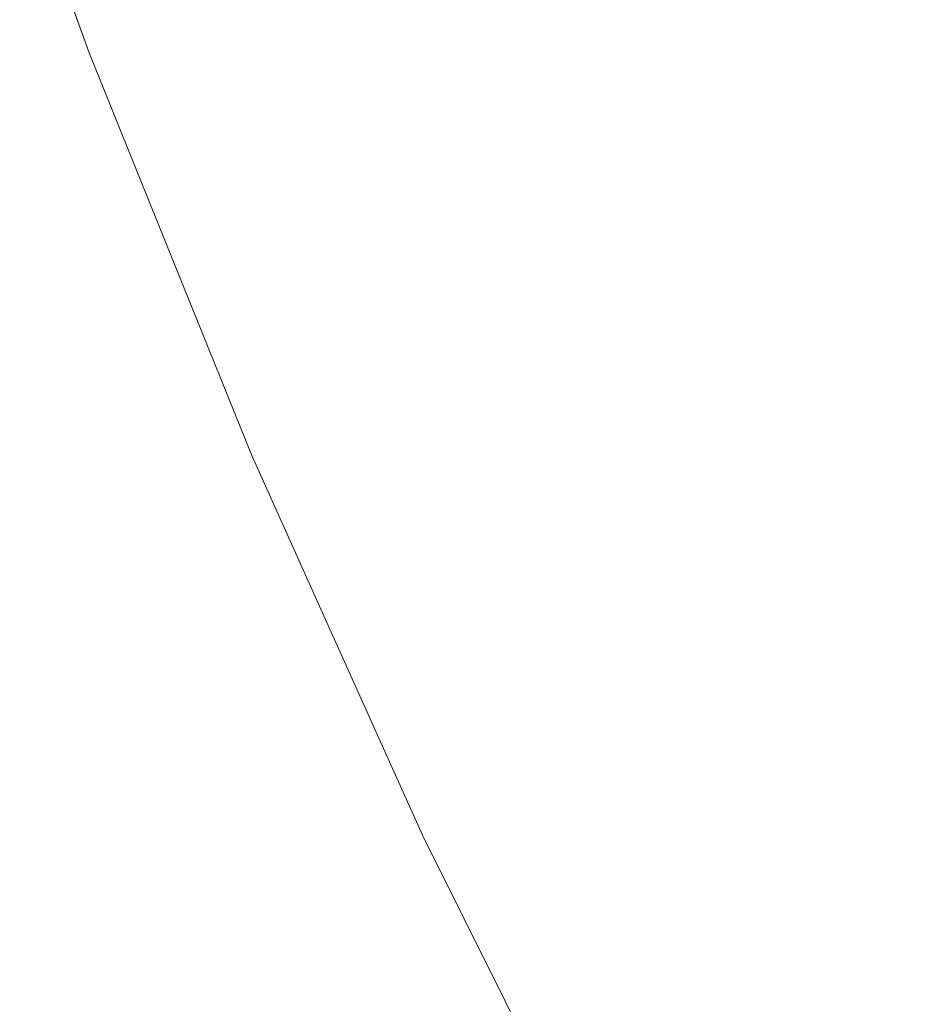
# Model space of a CAD drawing. Header units: centimetres. Extents: x -17.1 to 18.2, y 4.2 to 6.
# Tile 4 of 256: x -17.07843 to -17.06877, y 4.24019 to 4.25065. Entities that reach past the tile are written whole.
import ezdxf

# ---------------------------------------------------------------- set-up
doc = ezdxf.new("R2010")
doc.units = ezdxf.units.CM
doc.header["$LTSCALE"] = 2.54
doc.layers.add('Lucido design-1', color=7, linetype='Continuous')

# ---------------------------------------------------------------- blocks, each defined once
blk = doc.blocks.new('Gruppo-3-1')
at = {"color": 7, "linetype": 'Continuous', "lineweight": 9}
for points, invisible_edges in [([(-17.074713, 4.250297, -2276.29459), (-17.07421, 4.250758, -2276.291665), (-17.075684, 4.254624, -2276.291665), (-17.076201, 4.254199, -2276.29459)], 15), ([(-17.076201, 4.254199, -2276.94975), (-17.075684, 4.254624, -2276.952675), (-17.07421, 4.250758, -2276.952675), (-17.074713, 4.250297, -2276.94975)], 15), ([(-17.076201, 4.254199, -2276.29459), (-17.076667, 4.253815, -2276.297555), (-17.075166, 4.249881, -2276.297555), (-17.074713, 4.250297, -2276.29459)], 15), ([(-17.074713, 4.250297, -2276.94975), (-17.075166, 4.249881, -2276.946785), (-17.076667, 4.253815, -2276.946785), (-17.076201, 4.254199, -2276.94975)], 15), ([(-17.075569, 4.249511, -2276.300554), (-17.075166, 4.249881, -2276.297555), (-17.076667, 4.253815, -2276.297555), (-17.077081, 4.253474, -2276.300554)], 15), ([(-17.077081, 4.253474, -2276.943786), (-17.076667, 4.253815, -2276.946785), (-17.075166, 4.249881, -2276.946785), (-17.075569, 4.249511, -2276.943786)], 15), ([(-17.077081, 4.253474, -2276.300554), (-17.077443, 4.253176, -2276.303583), (-17.075921, 4.249188, -2276.303583), (-17.075569, 4.249511, -2276.300554)], 15), ([(-17.075569, 4.249511, -2276.943786), (-17.075921, 4.249188, -2276.940757), (-17.077443, 4.253176, -2276.940757), (-17.077081, 4.253474, -2276.943786)], 15), ([(-17.076221, 4.248913, -2276.30664), (-17.075921, 4.249188, -2276.303583), (-17.077443, 4.253176, -2276.303583), (-17.077751, 4.252923, -2276.30664)], 15), ([(-17.077751, 4.252923, -2276.9377), (-17.077443, 4.253176, -2276.940757), (-17.075921, 4.249188, -2276.940757), (-17.076221, 4.248913, -2276.9377)], 15), ([(-17.070977, 4.251184, -2276.280418), (-17.071738, 4.253026, -2276.280418), (-17.072422, 4.252399, -2276.283155), (-17.071651, 4.250532, -2276.283155)], 15), ([(-17.071651, 4.250532, -2276.961185), (-17.072422, 4.252399, -2276.961185), (-17.071738, 4.253026, -2276.963922), (-17.070977, 4.251184, -2276.963922)], 15), ([(-17.077751, 4.252923, -2276.30664), (-17.078004, 4.252714, -2276.309719), (-17.076467, 4.248687, -2276.309719), (-17.076221, 4.248913, -2276.30664)], 15), ([(-17.076221, 4.248913, -2276.9377), (-17.076467, 4.248687, -2276.934621), (-17.078004, 4.252714, -2276.934621), (-17.077751, 4.252923, -2276.9377)], 15), ([(-17.076659, 4.248511, -2276.312816), (-17.076467, 4.248687, -2276.309719), (-17.078004, 4.252714, -2276.309719), (-17.078201, 4.252552, -2276.312816)], 15), ([(-17.078201, 4.252552, -2276.931524), (-17.078004, 4.252714, -2276.934621), (-17.076467, 4.248687, -2276.934621), (-17.076659, 4.248511, -2276.931524)], 15), ([(-17.070263, 4.251875, -2276.277736), (-17.069473, 4.250063, -2276.277736), (-17.068732, 4.250819, -2276.275111), (-17.06951, 4.252604, -2276.275111)], 15), ([(-17.06951, 4.252604, -2276.969229), (-17.068732, 4.250819, -2276.969229), (-17.069473, 4.250063, -2276.966604), (-17.070263, 4.251875, -2276.966604)], 15), ([(-17.078201, 4.252552, -2276.312816), (-17.078343, 4.252435, -2276.315926), (-17.076797, 4.248385, -2276.315926), (-17.076659, 4.248511, -2276.312816)], 15), ([(-17.076659, 4.248511, -2276.931524), (-17.076797, 4.248385, -2276.928414), (-17.078343, 4.252435, -2276.928414), (-17.078201, 4.252552, -2276.931524)], 15), ([(-17.078428, 4.252365, -2276.319046), (-17.078434, 4.25235, -2276.32217), (-17.077695, 4.250292, -2276.32217)], 9), ([(-17.077695, 4.250292, -2276.92217), (-17.078434, 4.25235, -2276.92217), (-17.078428, 4.252365, -2276.925294)], 10), ([(-17.07688, 4.248309, -2276.319046), (-17.076797, 4.248385, -2276.315926), (-17.078343, 4.252435, -2276.315926), (-17.078428, 4.252365, -2276.319046)], 15), ([(-17.078428, 4.252365, -2276.925294), (-17.078343, 4.252435, -2276.928414), (-17.076797, 4.248385, -2276.928414), (-17.07688, 4.248309, -2276.925294)], 15), ([(-17.077695, 4.250292, -2276.32217), (-17.07688, 4.248309, -2276.319046), (-17.078428, 4.252365, -2276.319046)], 11), ([(-17.078428, 4.252365, -2276.925294), (-17.07688, 4.248309, -2276.925294), (-17.077695, 4.250292, -2276.92217)], 11), ([(-17.071651, 4.250532, -2276.283155), (-17.072422, 4.252399, -2276.283155), (-17.073063, 4.25181, -2276.285944), (-17.072282, 4.249921, -2276.285944)], 15), ([(-17.072282, 4.249921, -2276.958396), (-17.073063, 4.25181, -2276.958396), (-17.072422, 4.252399, -2276.961185), (-17.071651, 4.250532, -2276.961185)], 15), ([(-17.078434, 4.25235, -2276.92217), (-17.077695, 4.250292, -2276.92217), (-17.077695, 4.250292, -2276.32217), (-17.078434, 4.25235, -2276.32217)], 10), ([(-17.070977, 4.251184, -2276.280418), (-17.070176, 4.249346, -2276.280418), (-17.069473, 4.250063, -2276.277736), (-17.070263, 4.251875, -2276.277736)], 15), ([(-17.070263, 4.251875, -2276.966604), (-17.069473, 4.250063, -2276.966604), (-17.070176, 4.249346, -2276.963922), (-17.070977, 4.251184, -2276.963922)], 15), ([(-17.072282, 4.249921, -2276.285944), (-17.073063, 4.25181, -2276.285944), (-17.07366, 4.251263, -2276.288781), (-17.07287, 4.249352, -2276.288781)], 15), ([(-17.07287, 4.249352, -2276.955559), (-17.07366, 4.251263, -2276.955559), (-17.073063, 4.25181, -2276.958396), (-17.072282, 4.249921, -2276.958396)], 15), ([(-17.07287, 4.249352, -2276.288781), (-17.07366, 4.251263, -2276.288781), (-17.07421, 4.250758, -2276.291665), (-17.073412, 4.248828, -2276.291665)], 15), ([(-17.073412, 4.248828, -2276.952675), (-17.07421, 4.250758, -2276.952675), (-17.07366, 4.251263, -2276.955559), (-17.07287, 4.249352, -2276.955559)], 15), ([(-17.071651, 4.250532, -2276.283155), (-17.070839, 4.24867, -2276.283155), (-17.070176, 4.249346, -2276.280418), (-17.070977, 4.251184, -2276.280418)], 15), ([(-17.070977, 4.251184, -2276.963922), (-17.070176, 4.249346, -2276.963922), (-17.070839, 4.24867, -2276.961185), (-17.071651, 4.250532, -2276.961185)], 15), ([(-17.067915, 4.249041, -2276.275111), (-17.068732, 4.250819, -2276.275111), (-17.069473, 4.250063, -2276.277736), (-17.068643, 4.248257, -2276.277736)], 15), ([(-17.068643, 4.248257, -2276.966604), (-17.069473, 4.250063, -2276.966604), (-17.068732, 4.250819, -2276.969229), (-17.067915, 4.249041, -2276.969229)], 15), ([(-17.073412, 4.248828, -2276.291665), (-17.07421, 4.250758, -2276.291665), (-17.074713, 4.250297, -2276.29459), (-17.073907, 4.248349, -2276.29459)], 15), ([(-17.073907, 4.248349, -2276.94975), (-17.074713, 4.250297, -2276.94975), (-17.07421, 4.250758, -2276.952675), (-17.073412, 4.248828, -2276.952675)], 15), ([(-17.072282, 4.249921, -2276.285944), (-17.071461, 4.248036, -2276.285944), (-17.070839, 4.24867, -2276.283155), (-17.071651, 4.250532, -2276.283155)], 15), ([(-17.071651, 4.250532, -2276.961185), (-17.070839, 4.24867, -2276.961185), (-17.071461, 4.248036, -2276.958396), (-17.072282, 4.249921, -2276.958396)], 15), ([(-17.077695, 4.250292, -2276.32217), (-17.076887, 4.248292, -2276.32217), (-17.07688, 4.248309, -2276.319046)], 10), ([(-17.076887, 4.248292, -2276.32217), (-17.077695, 4.250292, -2276.32217), (-17.077695, 4.250292, -2276.92217), (-17.076887, 4.248292, -2276.92217)], 10), ([(-17.07688, 4.248309, -2276.925294), (-17.076887, 4.248292, -2276.92217), (-17.077695, 4.250292, -2276.92217)], 9), ([(-17.073907, 4.248349, -2276.29459), (-17.074713, 4.250297, -2276.29459), (-17.075166, 4.249881, -2276.297555), (-17.074354, 4.247916, -2276.297555)], 15), ([(-17.074354, 4.247916, -2276.946785), (-17.075166, 4.249881, -2276.946785), (-17.074713, 4.250297, -2276.94975), (-17.073907, 4.248349, -2276.94975)], 15), ([(-17.068643, 4.248257, -2276.277736), (-17.069473, 4.250063, -2276.277736), (-17.070176, 4.249346, -2276.280418), (-17.069335, 4.247515, -2276.280418)], 15), ([(-17.069335, 4.247515, -2276.963922), (-17.070176, 4.249346, -2276.963922), (-17.069473, 4.250063, -2276.966604), (-17.068643, 4.248257, -2276.966604)], 15), ([(-17.074354, 4.247916, -2276.297555), (-17.075166, 4.249881, -2276.297555), (-17.075569, 4.249511, -2276.300554), (-17.074751, 4.247532, -2276.300554)], 15), ([(-17.074751, 4.247532, -2276.943786), (-17.075569, 4.249511, -2276.943786), (-17.075166, 4.249881, -2276.946785), (-17.074354, 4.247916, -2276.946785)], 15), ([(-17.07287, 4.249352, -2276.288781), (-17.072039, 4.247446, -2276.288781), (-17.071461, 4.248036, -2276.285944), (-17.072282, 4.249921, -2276.285944)], 15), ([(-17.072282, 4.249921, -2276.958396), (-17.071461, 4.248036, -2276.958396), (-17.072039, 4.247446, -2276.955559), (-17.07287, 4.249352, -2276.955559)], 15), ([(-17.074751, 4.247532, -2276.300554), (-17.075569, 4.249511, -2276.300554), (-17.075921, 4.249188, -2276.303583), (-17.075098, 4.247196, -2276.303583)], 15), ([(-17.075098, 4.247196, -2276.940757), (-17.075921, 4.249188, -2276.940757), (-17.075569, 4.249511, -2276.943786), (-17.074751, 4.247532, -2276.943786)], 15), ([(-17.073412, 4.248828, -2276.291665), (-17.072572, 4.246902, -2276.291665), (-17.072039, 4.247446, -2276.288781), (-17.07287, 4.249352, -2276.288781)], 15), ([(-17.07287, 4.249352, -2276.955559), (-17.072039, 4.247446, -2276.955559), (-17.072572, 4.246902, -2276.952675), (-17.073412, 4.248828, -2276.952675)], 15), ([(-17.069335, 4.247515, -2276.280418), (-17.070176, 4.249346, -2276.280418), (-17.070839, 4.24867, -2276.283155), (-17.069987, 4.246814, -2276.283155)], 15), ([(-17.069987, 4.246814, -2276.961185), (-17.070839, 4.24867, -2276.961185), (-17.070176, 4.249346, -2276.963922), (-17.069335, 4.247515, -2276.963922)], 15), ([(-17.075098, 4.247196, -2276.303583), (-17.075921, 4.249188, -2276.303583), (-17.076221, 4.248913, -2276.30664), (-17.075393, 4.246911, -2276.30664)], 15), ([(-17.075393, 4.246911, -2276.9377), (-17.076221, 4.248913, -2276.9377), (-17.075921, 4.249188, -2276.940757), (-17.075098, 4.247196, -2276.940757)], 15), ([(-17.075393, 4.246911, -2276.30664), (-17.076221, 4.248913, -2276.30664), (-17.076467, 4.248687, -2276.309719), (-17.075636, 4.246676, -2276.309719)], 15), ([(-17.075636, 4.246676, -2276.934621), (-17.076467, 4.248687, -2276.934621), (-17.076221, 4.248913, -2276.9377), (-17.075393, 4.246911, -2276.9377)], 15), ([(-17.073907, 4.248349, -2276.29459), (-17.07306, 4.246404, -2276.29459), (-17.072572, 4.246902, -2276.291665), (-17.073412, 4.248828, -2276.291665)], 15), ([(-17.073412, 4.248828, -2276.952675), (-17.072572, 4.246902, -2276.952675), (-17.07306, 4.246404, -2276.94975), (-17.073907, 4.248349, -2276.94975)], 15), ([(-17.075636, 4.246676, -2276.309719), (-17.076467, 4.248687, -2276.309719), (-17.076659, 4.248511, -2276.312816), (-17.075825, 4.246493, -2276.312816)], 15), ([(-17.075825, 4.246493, -2276.931524), (-17.076659, 4.248511, -2276.931524), (-17.076467, 4.248687, -2276.934621), (-17.075636, 4.246676, -2276.934621)], 15), ([(-17.069987, 4.246814, -2276.283155), (-17.070839, 4.24867, -2276.283155), (-17.071461, 4.248036, -2276.285944), (-17.070598, 4.246157, -2276.285944)], 15), ([(-17.070598, 4.246157, -2276.958396), (-17.071461, 4.248036, -2276.958396), (-17.070839, 4.24867, -2276.961185), (-17.069987, 4.246814, -2276.961185)], 15), ([(-17.075825, 4.246493, -2276.312816), (-17.076659, 4.248511, -2276.312816), (-17.076797, 4.248385, -2276.315926), (-17.075961, 4.246361, -2276.315926)], 15), ([(-17.075961, 4.246361, -2276.928414), (-17.076797, 4.248385, -2276.928414), (-17.076659, 4.248511, -2276.931524), (-17.075825, 4.246493, -2276.931524)], 15), ([(-17.076042, 4.246282, -2276.319046), (-17.07688, 4.248309, -2276.319046), (-17.076887, 4.248292, -2276.32217), (-17.075967, 4.246015, -2276.32217)], 11), ([(-17.075967, 4.246015, -2276.92217), (-17.076887, 4.248292, -2276.92217), (-17.07688, 4.248309, -2276.925294), (-17.076042, 4.246282, -2276.925294)], 14), ([(-17.076887, 4.248292, -2276.92217), (-17.075967, 4.246015, -2276.92217), (-17.075967, 4.246015, -2276.32217), (-17.076887, 4.248292, -2276.32217)], 10), ([(-17.075961, 4.246361, -2276.315926), (-17.076797, 4.248385, -2276.315926), (-17.07688, 4.248309, -2276.319046), (-17.076042, 4.246282, -2276.319046)], 15), ([(-17.076042, 4.246282, -2276.925294), (-17.07688, 4.248309, -2276.925294), (-17.076797, 4.248385, -2276.928414), (-17.075961, 4.246361, -2276.928414)], 15), ([(-17.074354, 4.247916, -2276.297555), (-17.0735, 4.245956, -2276.297555), (-17.07306, 4.246404, -2276.29459), (-17.073907, 4.248349, -2276.29459)], 15), ([(-17.073907, 4.248349, -2276.94975), (-17.07306, 4.246404, -2276.94975), (-17.0735, 4.245956, -2276.946785), (-17.074354, 4.247916, -2276.946785)], 15), ([(-17.069335, 4.247515, -2276.280418), (-17.068453, 4.245692, -2276.280418), (-17.067774, 4.246461, -2276.277736), (-17.068643, 4.248257, -2276.277736)], 15), ([(-17.068643, 4.248257, -2276.966604), (-17.067774, 4.246461, -2276.966604), (-17.068453, 4.245692, -2276.963922), (-17.069335, 4.247515, -2276.963922)], 15), ([(-17.070598, 4.246157, -2276.285944), (-17.071461, 4.248036, -2276.285944), (-17.072039, 4.247446, -2276.288781), (-17.071166, 4.245546, -2276.288781)], 15), ([(-17.071166, 4.245546, -2276.955559), (-17.072039, 4.247446, -2276.955559), (-17.071461, 4.248036, -2276.958396), (-17.070598, 4.246157, -2276.958396)], 15), ([(-17.074751, 4.247532, -2276.300554), (-17.073891, 4.245557, -2276.300554), (-17.0735, 4.245956, -2276.297555), (-17.074354, 4.247916, -2276.297555)], 15), ([(-17.074354, 4.247916, -2276.946785), (-17.0735, 4.245956, -2276.946785), (-17.073891, 4.245557, -2276.943786), (-17.074751, 4.247532, -2276.943786)], 15), ([(-17.075098, 4.247196, -2276.303583), (-17.074232, 4.245209, -2276.303583), (-17.073891, 4.245557, -2276.300554), (-17.074751, 4.247532, -2276.300554)], 15), ([(-17.074751, 4.247532, -2276.943786), (-17.073891, 4.245557, -2276.943786), (-17.074232, 4.245209, -2276.940757), (-17.075098, 4.247196, -2276.940757)], 15), ([(-17.071166, 4.245546, -2276.288781), (-17.072039, 4.247446, -2276.288781), (-17.072572, 4.246902, -2276.291665), (-17.071691, 4.244982, -2276.291665)], 15), ([(-17.071691, 4.244982, -2276.952675), (-17.072572, 4.246902, -2276.952675), (-17.072039, 4.247446, -2276.955559), (-17.071166, 4.245546, -2276.955559)], 15), ([(-17.069987, 4.246814, -2276.283155), (-17.069093, 4.244967, -2276.283155), (-17.068453, 4.245692, -2276.280418), (-17.069335, 4.247515, -2276.280418)], 15), ([(-17.069335, 4.247515, -2276.963922), (-17.068453, 4.245692, -2276.963922), (-17.069093, 4.244967, -2276.961185), (-17.069987, 4.246814, -2276.961185)], 15), ([(-17.075393, 4.246911, -2276.30664), (-17.074522, 4.244913, -2276.30664), (-17.074232, 4.245209, -2276.303583), (-17.075098, 4.247196, -2276.303583)], 15), ([(-17.075098, 4.247196, -2276.940757), (-17.074232, 4.245209, -2276.940757), (-17.074522, 4.244913, -2276.9377), (-17.075393, 4.246911, -2276.9377)], 15), ([(-17.075636, 4.246676, -2276.309719), (-17.074761, 4.244669, -2276.309719), (-17.074522, 4.244913, -2276.30664), (-17.075393, 4.246911, -2276.30664)], 15), ([(-17.075393, 4.246911, -2276.9377), (-17.074522, 4.244913, -2276.9377), (-17.074761, 4.244669, -2276.934621), (-17.075636, 4.246676, -2276.934621)], 15), ([(-17.071691, 4.244982, -2276.291665), (-17.072572, 4.246902, -2276.291665), (-17.07306, 4.246404, -2276.29459), (-17.07217, 4.244467, -2276.29459)], 15), ([(-17.07217, 4.244467, -2276.94975), (-17.07306, 4.246404, -2276.94975), (-17.072572, 4.246902, -2276.952675), (-17.071691, 4.244982, -2276.952675)], 15), ([(-17.070598, 4.246157, -2276.285944), (-17.069693, 4.244287, -2276.285944), (-17.069093, 4.244967, -2276.283155), (-17.069987, 4.246814, -2276.283155)], 15), ([(-17.069987, 4.246814, -2276.961185), (-17.069093, 4.244967, -2276.961185), (-17.069693, 4.244287, -2276.958396), (-17.070598, 4.246157, -2276.958396)], 15), ([(-17.075825, 4.246493, -2276.312816), (-17.074948, 4.244479, -2276.312816), (-17.074761, 4.244669, -2276.309719), (-17.075636, 4.246676, -2276.309719)], 15), ([(-17.075636, 4.246676, -2276.934621), (-17.074761, 4.244669, -2276.934621), (-17.074948, 4.244479, -2276.931524), (-17.075825, 4.246493, -2276.931524)], 15), ([(-17.075961, 4.246361, -2276.315926), (-17.075081, 4.244343, -2276.315926), (-17.074948, 4.244479, -2276.312816), (-17.075825, 4.246493, -2276.312816)], 15), ([(-17.075825, 4.246493, -2276.931524), (-17.074948, 4.244479, -2276.931524), (-17.075081, 4.244343, -2276.928414), (-17.075961, 4.246361, -2276.928414)], 15), ([(-17.07217, 4.244467, -2276.29459), (-17.07306, 4.246404, -2276.29459), (-17.0735, 4.245956, -2276.297555), (-17.072602, 4.244002, -2276.297555)], 15), ([(-17.072602, 4.244002, -2276.946785), (-17.0735, 4.245956, -2276.946785), (-17.07306, 4.246404, -2276.94975), (-17.07217, 4.244467, -2276.94975)], 15), ([(-17.076042, 4.246282, -2276.319046), (-17.075161, 4.244261, -2276.319046), (-17.075081, 4.244343, -2276.315926), (-17.075961, 4.246361, -2276.315926)], 15), ([(-17.075961, 4.246361, -2276.928414), (-17.075081, 4.244343, -2276.928414), (-17.075161, 4.244261, -2276.925294), (-17.076042, 4.246282, -2276.925294)], 15), ([(-17.075161, 4.244261, -2276.319046), (-17.076042, 4.246282, -2276.319046), (-17.075967, 4.246015, -2276.32217)], 11), ([(-17.075967, 4.246015, -2276.92217), (-17.076042, 4.246282, -2276.925294), (-17.075161, 4.244261, -2276.925294)], 11), ([(-17.071166, 4.245546, -2276.288781), (-17.070251, 4.243655, -2276.288781), (-17.069693, 4.244287, -2276.285944), (-17.070598, 4.246157, -2276.285944)], 15), ([(-17.070598, 4.246157, -2276.958396), (-17.069693, 4.244287, -2276.958396), (-17.070251, 4.243655, -2276.955559), (-17.071166, 4.245546, -2276.955559)], 15), ([(-17.075967, 4.246015, -2276.32217), (-17.075169, 4.244242, -2276.32217), (-17.075161, 4.244261, -2276.319046)], 10), ([(-17.075169, 4.244242, -2276.32217), (-17.075967, 4.246015, -2276.32217), (-17.075967, 4.246015, -2276.92217), (-17.075169, 4.244242, -2276.92217)], 10), ([(-17.075161, 4.244261, -2276.925294), (-17.075169, 4.244242, -2276.92217), (-17.075967, 4.246015, -2276.92217)], 9), ([(-17.072602, 4.244002, -2276.297555), (-17.0735, 4.245956, -2276.297555), (-17.073891, 4.245557, -2276.300554), (-17.072987, 4.243589, -2276.300554)], 15), ([(-17.072987, 4.243589, -2276.943786), (-17.073891, 4.245557, -2276.943786), (-17.0735, 4.245956, -2276.946785), (-17.072602, 4.244002, -2276.946785)], 15), ([(-17.067529, 4.243881, -2276.280418), (-17.068453, 4.245692, -2276.280418), (-17.069093, 4.244967, -2276.283155), (-17.068157, 4.243132, -2276.283155)], 15), ([(-17.068157, 4.243132, -2276.961185), (-17.069093, 4.244967, -2276.961185), (-17.068453, 4.245692, -2276.963922), (-17.067529, 4.243881, -2276.963922)], 15), ([(-17.072987, 4.243589, -2276.300554), (-17.073891, 4.245557, -2276.300554), (-17.074232, 4.245209, -2276.303583), (-17.073322, 4.243228, -2276.303583)], 15), ([(-17.073322, 4.243228, -2276.940757), (-17.074232, 4.245209, -2276.940757), (-17.073891, 4.245557, -2276.943786), (-17.072987, 4.243589, -2276.943786)], 15), ([(-17.071691, 4.244982, -2276.291665), (-17.070766, 4.243072, -2276.291665), (-17.070251, 4.243655, -2276.288781), (-17.071166, 4.245546, -2276.288781)], 15), ([(-17.071166, 4.245546, -2276.955559), (-17.070251, 4.243655, -2276.955559), (-17.070766, 4.243072, -2276.952675), (-17.071691, 4.244982, -2276.952675)], 15), ([(-17.073322, 4.243228, -2276.303583), (-17.074232, 4.245209, -2276.303583), (-17.074522, 4.244913, -2276.30664), (-17.073608, 4.242921, -2276.30664)], 15), ([(-17.073608, 4.242921, -2276.9377), (-17.074522, 4.244913, -2276.9377), (-17.074232, 4.245209, -2276.940757), (-17.073322, 4.243228, -2276.940757)], 15), ([(-17.07217, 4.244467, -2276.29459), (-17.071237, 4.242539, -2276.29459), (-17.070766, 4.243072, -2276.291665), (-17.071691, 4.244982, -2276.291665)], 15), ([(-17.071691, 4.244982, -2276.952675), (-17.070766, 4.243072, -2276.952675), (-17.071237, 4.242539, -2276.94975), (-17.07217, 4.244467, -2276.94975)], 15), ([(-17.068157, 4.243132, -2276.283155), (-17.069093, 4.244967, -2276.283155), (-17.069693, 4.244287, -2276.285944), (-17.068746, 4.24243, -2276.285944)], 15), ([(-17.068746, 4.24243, -2276.958396), (-17.069693, 4.244287, -2276.958396), (-17.069093, 4.244967, -2276.961185), (-17.068157, 4.243132, -2276.961185)], 15), ([(-17.073608, 4.242921, -2276.30664), (-17.074522, 4.244913, -2276.30664), (-17.074761, 4.244669, -2276.309719), (-17.073842, 4.242669, -2276.309719)], 15), ([(-17.073842, 4.242669, -2276.934621), (-17.074761, 4.244669, -2276.934621), (-17.074522, 4.244913, -2276.9377), (-17.073608, 4.242921, -2276.9377)], 15), ([(-17.073842, 4.242669, -2276.309719), (-17.074761, 4.244669, -2276.309719), (-17.074948, 4.244479, -2276.312816), (-17.074026, 4.242472, -2276.312816)], 15), ([(-17.074026, 4.242472, -2276.931524), (-17.074948, 4.244479, -2276.931524), (-17.074761, 4.244669, -2276.934621), (-17.073842, 4.242669, -2276.934621)], 15), ([(-17.074026, 4.242472, -2276.312816), (-17.074948, 4.244479, -2276.312816), (-17.075081, 4.244343, -2276.315926), (-17.074157, 4.242331, -2276.315926)], 15), ([(-17.074157, 4.242331, -2276.928414), (-17.075081, 4.244343, -2276.928414), (-17.074948, 4.244479, -2276.931524), (-17.074026, 4.242472, -2276.931524)], 15), ([(-17.072602, 4.244002, -2276.297555), (-17.071661, 4.242058, -2276.297555), (-17.071237, 4.242539, -2276.29459), (-17.07217, 4.244467, -2276.29459)], 15), ([(-17.07217, 4.244467, -2276.94975), (-17.071237, 4.242539, -2276.94975), (-17.071661, 4.242058, -2276.946785), (-17.072602, 4.244002, -2276.946785)], 15), ([(-17.074157, 4.242331, -2276.315926), (-17.075081, 4.244343, -2276.315926), (-17.075161, 4.244261, -2276.319046), (-17.074236, 4.242246, -2276.319046)], 15), ([(-17.074236, 4.242246, -2276.925294), (-17.075161, 4.244261, -2276.925294), (-17.075081, 4.244343, -2276.928414), (-17.074157, 4.242331, -2276.928414)], 15), ([(-17.074236, 4.242246, -2276.319046), (-17.075161, 4.244261, -2276.319046), (-17.075169, 4.244242, -2276.32217), (-17.074152, 4.241985, -2276.32217)], 11), ([(-17.074152, 4.241985, -2276.92217), (-17.075169, 4.244242, -2276.92217), (-17.075161, 4.244261, -2276.925294), (-17.074236, 4.242246, -2276.925294)], 14), ([(-17.075169, 4.244242, -2276.92217), (-17.074152, 4.241985, -2276.92217), (-17.074152, 4.241985, -2276.32217), (-17.075169, 4.244242, -2276.32217)], 10), ([(-17.068746, 4.24243, -2276.285944), (-17.069693, 4.244287, -2276.285944), (-17.070251, 4.243655, -2276.288781), (-17.069293, 4.241776, -2276.288781)], 15), ([(-17.069293, 4.241776, -2276.955559), (-17.070251, 4.243655, -2276.955559), (-17.069693, 4.244287, -2276.958396), (-17.068746, 4.24243, -2276.958396)], 15), ([(-17.072987, 4.243589, -2276.300554), (-17.072039, 4.241631, -2276.300554), (-17.071661, 4.242058, -2276.297555), (-17.072602, 4.244002, -2276.297555)], 15), ([(-17.072602, 4.244002, -2276.946785), (-17.071661, 4.242058, -2276.946785), (-17.072039, 4.241631, -2276.943786), (-17.072987, 4.243589, -2276.943786)], 15), ([(-17.073322, 4.243228, -2276.303583), (-17.072368, 4.241258, -2276.303583), (-17.072039, 4.241631, -2276.300554), (-17.072987, 4.243589, -2276.300554)], 15), ([(-17.072987, 4.243589, -2276.943786), (-17.072039, 4.241631, -2276.943786), (-17.072368, 4.241258, -2276.940757), (-17.073322, 4.243228, -2276.940757)], 15), ([(-17.069293, 4.241776, -2276.288781), (-17.070251, 4.243655, -2276.288781), (-17.070766, 4.243072, -2276.291665), (-17.069798, 4.241174, -2276.291665)], 15), ([(-17.069798, 4.241174, -2276.952675), (-17.070766, 4.243072, -2276.952675), (-17.070251, 4.243655, -2276.955559), (-17.069293, 4.241776, -2276.955559)], 15), ([(-17.073608, 4.242921, -2276.30664), (-17.072649, 4.24094, -2276.30664), (-17.072368, 4.241258, -2276.303583), (-17.073322, 4.243228, -2276.303583)], 15), ([(-17.073322, 4.243228, -2276.940757), (-17.072368, 4.241258, -2276.940757), (-17.072649, 4.24094, -2276.9377), (-17.073608, 4.242921, -2276.9377)], 15), ([(-17.069798, 4.241174, -2276.291665), (-17.070766, 4.243072, -2276.291665), (-17.071237, 4.242539, -2276.29459), (-17.07026, 4.240623, -2276.29459)], 15), ([(-17.07026, 4.240623, -2276.94975), (-17.071237, 4.242539, -2276.94975), (-17.070766, 4.243072, -2276.952675), (-17.069798, 4.241174, -2276.952675)], 15), ([(-17.073842, 4.242669, -2276.309719), (-17.072879, 4.240679, -2276.309719), (-17.072649, 4.24094, -2276.30664), (-17.073608, 4.242921, -2276.30664)], 15), ([(-17.073608, 4.242921, -2276.9377), (-17.072649, 4.24094, -2276.9377), (-17.072879, 4.240679, -2276.934621), (-17.073842, 4.242669, -2276.934621)], 15), ([(-17.074026, 4.242472, -2276.312816), (-17.073059, 4.240475, -2276.312816), (-17.072879, 4.240679, -2276.309719), (-17.073842, 4.242669, -2276.309719)], 15), ([(-17.073842, 4.242669, -2276.934621), (-17.072879, 4.240679, -2276.934621), (-17.073059, 4.240475, -2276.931524), (-17.074026, 4.242472, -2276.931524)], 15), ([(-17.07026, 4.240623, -2276.29459), (-17.071237, 4.242539, -2276.29459), (-17.071661, 4.242058, -2276.297555), (-17.070676, 4.240126, -2276.297555)], 15), ([(-17.070676, 4.240126, -2276.946785), (-17.071661, 4.242058, -2276.946785), (-17.071237, 4.242539, -2276.94975), (-17.07026, 4.240623, -2276.94975)], 15), ([(-17.074157, 4.242331, -2276.315926), (-17.073188, 4.240329, -2276.315926), (-17.073059, 4.240475, -2276.312816), (-17.074026, 4.242472, -2276.312816)], 15), ([(-17.074026, 4.242472, -2276.931524), (-17.073059, 4.240475, -2276.931524), (-17.073188, 4.240329, -2276.928414), (-17.074157, 4.242331, -2276.928414)], 15), ([(-17.069293, 4.241776, -2276.288781), (-17.068292, 4.239912, -2276.288781), (-17.067755, 4.240586, -2276.285944), (-17.068746, 4.24243, -2276.285944)], 15), ([(-17.068746, 4.24243, -2276.958396), (-17.067755, 4.240586, -2276.958396), (-17.068292, 4.239912, -2276.955559), (-17.069293, 4.241776, -2276.955559)], 15), ([(-17.074236, 4.242246, -2276.319046), (-17.073266, 4.240241, -2276.319046), (-17.073188, 4.240329, -2276.315926), (-17.074157, 4.242331, -2276.315926)], 15), ([(-17.074157, 4.242331, -2276.928414), (-17.073188, 4.240329, -2276.928414), (-17.073266, 4.240241, -2276.925294), (-17.074236, 4.242246, -2276.925294)], 15), ([(-17.073266, 4.240241, -2276.319046), (-17.074236, 4.242246, -2276.319046), (-17.074152, 4.241985, -2276.32217)], 11), ([(-17.074152, 4.241985, -2276.92217), (-17.074236, 4.242246, -2276.925294), (-17.073266, 4.240241, -2276.925294)], 11), ([(-17.070676, 4.240126, -2276.297555), (-17.071661, 4.242058, -2276.297555), (-17.072039, 4.241631, -2276.300554), (-17.071047, 4.239684, -2276.300554)], 15), ([(-17.071047, 4.239684, -2276.943786), (-17.072039, 4.241631, -2276.943786), (-17.071661, 4.242058, -2276.946785), (-17.070676, 4.240126, -2276.946785)], 15), ([(-17.074152, 4.241985, -2276.32217), (-17.073275, 4.24022, -2276.32217), (-17.073266, 4.240241, -2276.319046)], 10), ([(-17.073275, 4.24022, -2276.32217), (-17.074152, 4.241985, -2276.32217), (-17.074152, 4.241985, -2276.92217), (-17.073275, 4.24022, -2276.92217)], 10), ([(-17.073266, 4.240241, -2276.925294), (-17.073275, 4.24022, -2276.92217), (-17.074152, 4.241985, -2276.92217)], 9), ([(-17.069798, 4.241174, -2276.291665), (-17.068787, 4.23929, -2276.291665), (-17.068292, 4.239912, -2276.288781), (-17.069293, 4.241776, -2276.288781)], 15), ([(-17.069293, 4.241776, -2276.955559), (-17.068292, 4.239912, -2276.955559), (-17.068787, 4.23929, -2276.952675), (-17.069798, 4.241174, -2276.952675)], 15), ([(-17.071047, 4.239684, -2276.300554), (-17.072039, 4.241631, -2276.300554), (-17.072368, 4.241258, -2276.303583), (-17.07137, 4.239299, -2276.303583)], 15), ([(-17.07137, 4.239299, -2276.940757), (-17.072368, 4.241258, -2276.940757), (-17.072039, 4.241631, -2276.943786), (-17.071047, 4.239684, -2276.943786)], 15), ([(-17.07137, 4.239299, -2276.303583), (-17.072368, 4.241258, -2276.303583), (-17.072649, 4.24094, -2276.30664), (-17.071645, 4.238971, -2276.30664)], 15), ([(-17.071645, 4.238971, -2276.9377), (-17.072649, 4.24094, -2276.9377), (-17.072368, 4.241258, -2276.940757), (-17.07137, 4.239299, -2276.940757)], 15), ([(-17.07026, 4.240623, -2276.29459), (-17.069239, 4.238722, -2276.29459), (-17.068787, 4.23929, -2276.291665), (-17.069798, 4.241174, -2276.291665)], 15), ([(-17.069798, 4.241174, -2276.952675), (-17.068787, 4.23929, -2276.952675), (-17.069239, 4.238722, -2276.94975), (-17.07026, 4.240623, -2276.94975)], 15), ([(-17.071645, 4.238971, -2276.30664), (-17.072649, 4.24094, -2276.30664), (-17.072879, 4.240679, -2276.309719), (-17.071871, 4.238701, -2276.309719)], 15), ([(-17.071871, 4.238701, -2276.934621), (-17.072879, 4.240679, -2276.934621), (-17.072649, 4.24094, -2276.9377), (-17.071645, 4.238971, -2276.9377)], 15), ([(-17.071871, 4.238701, -2276.309719), (-17.072879, 4.240679, -2276.309719), (-17.073059, 4.240475, -2276.312816), (-17.072047, 4.238491, -2276.312816)], 15), ([(-17.072047, 4.238491, -2276.931524), (-17.073059, 4.240475, -2276.931524), (-17.072879, 4.240679, -2276.934621), (-17.071871, 4.238701, -2276.934621)], 15), ([(-17.070676, 4.240126, -2276.297555), (-17.069647, 4.238209, -2276.297555), (-17.069239, 4.238722, -2276.29459), (-17.07026, 4.240623, -2276.29459)], 15), ([(-17.07026, 4.240623, -2276.94975), (-17.069239, 4.238722, -2276.94975), (-17.069647, 4.238209, -2276.946785), (-17.070676, 4.240126, -2276.946785)], 15), ([(-17.072047, 4.238491, -2276.312816), (-17.073059, 4.240475, -2276.312816), (-17.073188, 4.240329, -2276.315926), (-17.072174, 4.23834, -2276.315926)], 15), ([(-17.072174, 4.23834, -2276.928414), (-17.073188, 4.240329, -2276.928414), (-17.073059, 4.240475, -2276.931524), (-17.072047, 4.238491, -2276.931524)], 15), ([(-17.073266, 4.240241, -2276.319046), (-17.073275, 4.24022, -2276.32217), (-17.072395, 4.238449, -2276.32217)], 9), ([(-17.072395, 4.238449, -2276.92217), (-17.073275, 4.24022, -2276.92217), (-17.073266, 4.240241, -2276.925294)], 10), ([(-17.072174, 4.23834, -2276.315926), (-17.073188, 4.240329, -2276.315926), (-17.073266, 4.240241, -2276.319046), (-17.07225, 4.238249, -2276.319046)], 15), ([(-17.07225, 4.238249, -2276.925294), (-17.073266, 4.240241, -2276.925294), (-17.073188, 4.240329, -2276.928414), (-17.072174, 4.23834, -2276.928414)], 15), ([(-17.072395, 4.238449, -2276.32217), (-17.07225, 4.238249, -2276.319046), (-17.073266, 4.240241, -2276.319046)], 11), ([(-17.073266, 4.240241, -2276.925294), (-17.07225, 4.238249, -2276.925294), (-17.072395, 4.238449, -2276.92217)], 11), ([(-17.073275, 4.24022, -2276.92217), (-17.072395, 4.238449, -2276.92217), (-17.072395, 4.238449, -2276.32217), (-17.073275, 4.24022, -2276.32217)], 10)]:
    blk.add_3dface(points, dxfattribs=dict(at, invisible_edges=invisible_edges))
blk = doc.blocks.new('Gruppo-4-1')
at = {"color": 7}
blk.add_blockref('Gruppo-3-1', (0, 0), dxfattribs=at)

msp = doc.modelspace()

# ---------------------------------------------------------------- block references
at = {"layer": 'Lucido design-1', "color": 7}
msp.add_blockref('Gruppo-4-1', (0, 0), dxfattribs=at)

doc.saveas('drawing.dxf')
